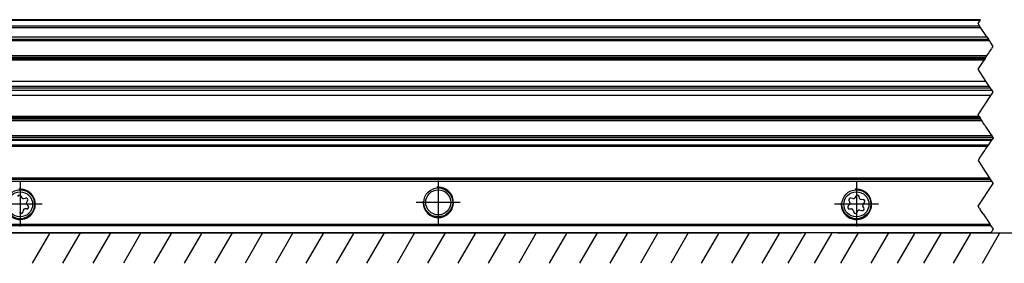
# Model space of a CAD drawing. Header units: millimetres. Extents: x -418 to 1025, y -151 to 443.
# Tile 35 of 52: x -6 to 124, y 132 to 164. Entities that reach past the tile are written whole.
import ezdxf

# ---------------------------------------------------------------- set-up
doc = ezdxf.new("R2010")
doc.units = ezdxf.units.MM
doc.linetypes.add('DOT_CENTER', pattern=[14, 12, -1, 0, -1])
doc.layers.add('1', color=7, linetype='Continuous')

# ---------------------------------------------------------------- blocks, each defined once
blk = doc.blocks.new('REGLA_SV2-320__14', base_point=(-120.4, 146.03))
at = {"color": 3, "linetype": 'Continuous'}
for p, q in [((-18.91, 163.21), (120.31, 163.21)), ((120.36, 163.93), (-18.85, 163.93)), ((-18.78, 163.03), (120.43, 163.03)), ((-17.95, 161.78), (121.27, 161.78)), ((-17.63, 161.29), (121.59, 161.29)), ((120.89, 158.72), (-18.33, 158.72)), ((-18.2, 158.92), (121.02, 158.92)), ((121.25, 159.27), (-17.96, 159.27)), ((-18.99, 151.34), (120.22, 151.34)), ((120.36, 151.15), (-18.86, 151.15)), ((-18.63, 150.8), (120.59, 150.8)), ((121.94, 148.77), (-17.28, 148.77)), ((121.94, 148.29), (-17.28, 148.29))]:
    blk.add_line(p, q, dxfattribs=at)
at = {"color": 7, "linetype": 'Continuous'}
for p, q in [((120.43, 164.03), (-18.79, 164.03)), ((-17.76, 161.49), (121.46, 161.49)), ((121.12, 159.07), (-18.1, 159.07)), ((-18.09, 155.98), (121.13, 155.98)), ((-17.65, 155.32), (121.57, 155.32)), ((121.76, 155.03), (-17.45, 155.03)), ((121.96, 154.74), (-17.26, 154.74)), ((121.8, 154.08), (-17.42, 154.08)), ((-18.76, 151), (120.45, 151)), ((122.07, 148.57), (-17.15, 148.57))]:
    blk.add_line(p, q, dxfattribs=at)
at = {"color": 2, "linetype": 'DOT_CENTER'}
for p, q in [((120.1, 163.53), (120.36, 163.93)), ((120.31, 163.21), (120.1, 163.53)), ((120.43, 163.03), (120.31, 163.21)), ((120.36, 163.93), (120.43, 164.03)), ((121.27, 161.78), (120.43, 163.03)), ((121.27, 161.78), (121.46, 161.49)), ((121.59, 161.29), (121.46, 161.49)), ((121.8, 160.98), (121.59, 161.29)), ((122.1, 160.53), (121.8, 160.98)), ((121.25, 159.27), (121.36, 159.42)), ((121.36, 159.42), (121.46, 159.58)), ((121.46, 159.58), (121.54, 159.69)), ((121.54, 159.69), (121.63, 159.83)), ((121.63, 159.83), (121.7, 159.94)), ((121.7, 159.94), (121.75, 160.01)), ((121.75, 160.01), (121.87, 160.2)), ((121.93, 160.28), (121.87, 160.2)), ((121.93, 160.28), (121.95, 160.32)), ((121.95, 160.32), (121.98, 160.35)), ((121.98, 160.35), (122.1, 160.53)), ((120.1, 157.53), (120.89, 158.72)), ((121.02, 158.92), (120.89, 158.72)), ((121.02, 158.92), (121.12, 159.07)), ((121.12, 159.07), (121.17, 159.14)), ((121.17, 159.14), (121.25, 159.27)), ((121.13, 155.98), (120.1, 157.53)), ((121.23, 155.83), (121.13, 155.98)), ((121.57, 155.32), (121.23, 155.83)), ((121.76, 155.03), (121.57, 155.32)), ((121.96, 154.74), (121.76, 155.03)), ((121.8, 154.08), (121.9, 154.23)), ((121.9, 154.23), (122.1, 154.53)), ((122.1, 154.53), (121.96, 154.74)), ((120.1, 151.53), (121.8, 154.08)), ((120.22, 151.34), (120.1, 151.53)), ((120.22, 151.34), (120.36, 151.15)), ((120.45, 151), (120.36, 151.15)), ((120.5, 150.93), (120.45, 151)), ((120.59, 150.8), (120.5, 150.93)), ((120.7, 150.64), (120.59, 150.8)), ((120.79, 150.49), (120.7, 150.64)), ((120.87, 150.37), (120.79, 150.49)), ((120.96, 150.23), (120.87, 150.37)), ((121.04, 150.13), (120.96, 150.23)), ((121.08, 150.05), (121.04, 150.13)), ((121.21, 149.87), (121.08, 150.05)), ((121.29, 149.75), (121.21, 149.87)), ((121.73, 149.08), (121.29, 149.75)), ((121.94, 148.77), (121.73, 149.08)), ((121.46, 147.57), (121.85, 148.16)), ((121.85, 148.16), (121.86, 148.17)), ((121.86, 148.17), (121.94, 148.29)), ((122.07, 148.57), (121.94, 148.77)), ((122.1, 148.53), (121.94, 148.29)), ((122.07, 148.57), (122.1, 148.53)), ((120.56, 146.23), (120.98, 146.85)), ((120.98, 146.85), (121.1, 147.04)), ((121.1, 147.04), (121.33, 147.39)), ((121.33, 147.39), (121.46, 147.57)), ((120.43, 146.03), (120.5, 146.13)), ((120.5, 146.13), (120.56, 146.23))]:
    blk.add_line(p, q, dxfattribs=at)
blk = doc.blocks.new('REGLA_SV2-320__15', base_point=(-120.4, 146.03))
blk.add_blockref('REGLA_SV2-320__14', (-120.4, 146.03))
blk = doc.blocks.new('SOPORTE_SV2__16', base_point=(-123.4, 136.03))
at = {"color": 3, "linetype": 'Continuous'}
for p, q in [((121.85, 148.16), (-17.37, 148.16)), ((121.33, 147.39), (-17.88, 147.39)), ((121.46, 147.57), (-17.76, 147.57)), ((121.63, 143.23), (-17.59, 143.23)), ((-17.32, 142.83), (121.9, 142.83)), ((121.71, 137.12), (-17.51, 137.12)), ((121.8, 136.97), (-17.41, 136.97)), ((-17.41, 136.09), (121.8, 136.09))]:
    blk.add_line(p, q, dxfattribs=at)
at = {"color": 7, "linetype": 'Continuous'}
for p, q in [((121.86, 148.17), (-17.36, 148.17)), ((121.76, 143.03), (-17.45, 143.03)), ((-5.82, 140.87), (-5.69, 140.65)), ((-5.44, 140.54), (-5.18, 140.6)), ((-4.92, 140.26), (-5.05, 140.03)), ((103.12, 140.26), (103.25, 140.03)), ((103.64, 140.54), (103.38, 140.6)), ((104.02, 140.87), (103.89, 140.65)), ((104.52, 140.56), (104.45, 140.82)), ((105, 140.39), (104.74, 140.4)), ((104.99, 139.81), (105.17, 140)), ((-5.48, 139), (-5.55, 138.75)), ((-5, 139.17), (-5.26, 139.17)), ((-5.01, 139.75), (-4.83, 139.57)), ((103.21, 139.75), (103.03, 139.57)), ((103.2, 139.17), (103.46, 139.17)), ((103.68, 139), (103.75, 138.75)), ((104.18, 138.69), (104.31, 138.92)), ((104.57, 139.03), (104.82, 138.97)), ((105.08, 139.31), (104.95, 139.53)), ((121.76, 136.03), (-17.45, 136.03))]:
    blk.add_line(p, q, dxfattribs=at)
at = {"color": 2, "linetype": 'DOT_CENTER'}
for p, q in [((121.46, 147.57), (121.85, 148.16)), ((121.85, 148.16), (121.86, 148.17)), ((120.56, 146.23), (120.98, 146.85)), ((120.98, 146.85), (121.1, 147.04)), ((121.1, 147.04), (121.33, 147.39)), ((121.33, 147.39), (121.46, 147.57)), ((120.3, 145.83), (120.1, 145.53)), ((120.1, 145.53), (120.6, 144.78)), ((120.3, 145.83), (120.43, 146.03)), ((120.43, 146.03), (120.5, 146.13)), ((120.5, 146.13), (120.56, 146.23)), ((120.6, 144.78), (120.65, 144.71)), ((120.65, 144.71), (121.63, 143.23)), ((120.1, 139.53), (122.1, 142.53)), ((121.63, 143.23), (121.76, 143.03)), ((121.9, 142.83), (121.76, 143.03)), ((122, 142.68), (121.9, 142.83)), ((122.08, 142.56), (122, 142.68)), ((122.1, 142.53), (122.08, 142.56)), ((120.3, 139.23), (120.1, 139.53)), ((120.3, 139.23), (120.43, 139.03)), ((120.76, 138.53), (120.43, 139.03)), ((120.76, 138.53), (121.3, 137.73)), ((121.3, 137.73), (121.71, 137.12)), ((121.8, 136.97), (121.71, 137.12)), ((121.76, 136.03), (121.8, 136.09)), ((121.8, 136.97), (122.1, 136.53)), ((121.8, 136.09), (121.9, 136.23)), ((122.1, 136.53), (121.9, 136.23))]:
    blk.add_line(p, q, dxfattribs=at)
at = {"color": 7, "linetype": 'Continuous'}
for centre, radius in [((-5.9, 139.78), 1.9), ((-5.9, 139.78), 1.65), ((49.1, 140.03), 1.9), ((49.1, 140.03), 1.65), ((104.1, 139.78), 1.9), ((104.1, 139.78), 1.65)]:
    blk.add_circle(centre, radius, dxfattribs=at)
for centre, start, end in [((-6.02, 140.75), 30.1519, 163.8716), ((-5.49, 140.76), 210.1519, 283.4579), ((-5.12, 140.37), 330.5656, 103.4579), ((-4.85, 139.92), 150.5656, 223.8716), ((103.32, 140.37), 76.5421, 209.4344), ((103.05, 139.92), 316.1284, 29.4344), ((103.69, 140.76), 256.5421, 329.8481), ((104.22, 140.75), 16.1284, 149.8481), ((104.74, 140.63), 196.1284, 269.4344), ((105, 140.16), 316.1284, 89.4344), ((-5.78, 138.81), 210.5656, 343.8706), ((-5.26, 138.94), 90.5656, 163.8706), ((-5, 139.4), 270.5656, 43.8716), ((103.2, 139.4), 136.1284, 269.4344), ((103.46, 138.94), 16.1294, 89.4344), ((103.98, 138.81), 196.1294, 329.4344), ((104.51, 138.8), 76.1284, 149.4344), ((104.88, 139.19), 256.1284, 29.4344), ((105.15, 139.65), 136.1284, 209.4344)]:
    blk.add_arc(centre, 0.233, start, end, dxfattribs=at)
at = {"layer": '1', "color": 2, "linetype": 'DOT_CENTER'}
for p, q in [((-5.9, 142.68), (-5.9, 136.88)), ((49.1, 142.93), (49.1, 137.13)), ((104.1, 142.68), (104.1, 136.88)), ((52, 140.03), (46.2, 140.03)), ((-3, 139.78), (-8.8, 139.78)), ((107, 139.78), (101.2, 139.78))]:
    blk.add_line(p, q, dxfattribs=at)
at = {"layer": '1', "color": 30, "linetype": 'Continuous'}
for centre in [(-5.9, 139.78), (49.1, 140.03), (104.1, 139.78)]:
    blk.add_arc(centre, 2, 175, 95, dxfattribs=at)
blk = doc.blocks.new('REGLA_SV2-320mm__18', base_point=(-123.4, 136.03))
for name, p in [('REGLA_SV2-320__15', (-120.4, 146.03)), ('SOPORTE_SV2__16', (-123.4, 136.03))]:
    blk.add_blockref(name, p)
blk = doc.blocks.new('Bottom1', base_point=(-35.9, 150.033))
at = {"layer": '1', "color": 2, "linetype": 'Continuous'}
for p, q in [((-166.006, 136.033), (96.944, 136.033)), ((-2.006, 136.033), (-4.315, 132.033)), ((1.994, 136.033), (-0.315, 132.033)), ((5.994, 136.033), (3.685, 132.033)), ((9.994, 136.033), (7.685, 132.033)), ((13.994, 136.033), (11.685, 132.033)), ((17.994, 136.033), (15.685, 132.033)), ((21.994, 136.033), (19.685, 132.033)), ((25.994, 136.033), (23.685, 132.033)), ((29.994, 136.033), (27.685, 132.033)), ((33.994, 136.033), (31.685, 132.033)), ((37.994, 136.033), (35.685, 132.033)), ((41.994, 136.033), (39.685, 132.033)), ((45.994, 136.033), (43.685, 132.033)), ((49.994, 136.033), (47.685, 132.033)), ((53.994, 136.033), (51.685, 132.033)), ((57.994, 136.033), (55.685, 132.033)), ((61.994, 136.033), (59.685, 132.033)), ((65.994, 136.033), (63.685, 132.033)), ((69.994, 136.033), (67.685, 132.033)), ((73.994, 136.033), (71.685, 132.033)), ((77.994, 136.033), (75.685, 132.033)), ((81.994, 136.033), (79.685, 132.033)), ((85.994, 136.033), (83.685, 132.033)), ((89.994, 136.033), (87.685, 132.033)), ((93.994, 136.033), (91.685, 132.033)), ((95.145, 132.033), (97.454, 136.033)), ((98.605, 132.033), (100.914, 136.033)), ((101.6, 136.033), (137.45, 136.033)), ((102.065, 132.033), (104.374, 136.033)), ((106.053, 132.033), (108.362, 136.033)), ((109.513, 132.033), (111.822, 136.033)), ((112.973, 132.033), (115.282, 136.033)), ((116.887, 132.033), (119.197, 136.033)), ((120.672, 132.033), (122.981, 136.033))]:
    blk.add_line(p, q, dxfattribs=at)
blk.add_blockref('REGLA_SV2-320mm__18', (-123.4, 136.033))

msp = doc.modelspace()

# ---------------------------------------------------------------- block references
msp.add_blockref('Bottom1', (-35.9, 150.03))

doc.saveas('drawing.dxf')
